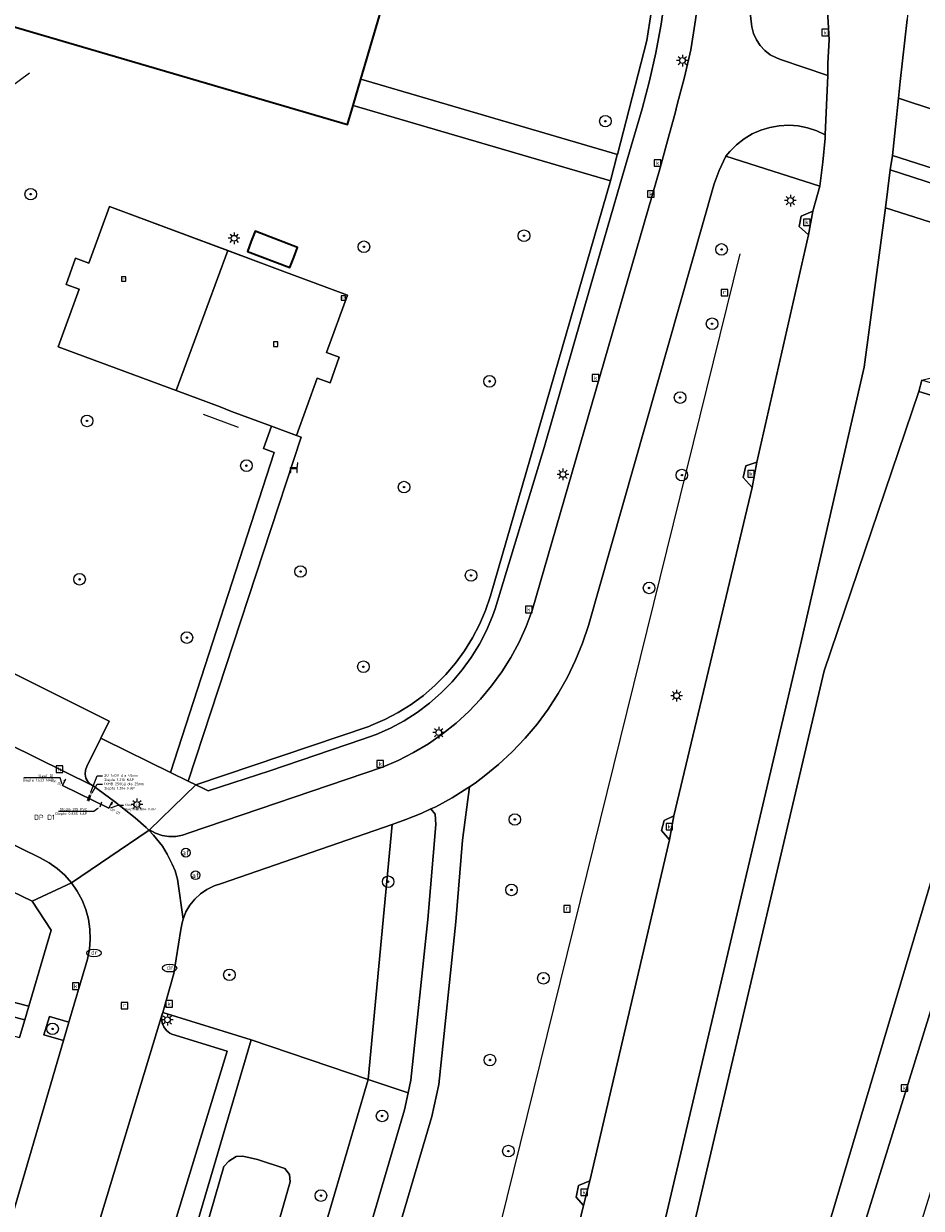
# Model space of a CAD drawing. Header units: metres. Extents: x 136597 to 137331, y 452400 to 453440.
# Tile 33 of 40: x 137003 to 137065, y 452876 to 452958. Entities that reach past the tile are written whole.
import ezdxf
from ezdxf import colors
from ezdxf.entities.mleader import LeaderData, LeaderLine
from ezdxf.enums import TextEntityAlignment as Align
from ezdxf.math import Vec2, Vec3

# ---------------------------------------------------------------- set-up
doc = ezdxf.new("R2010")
doc.units = ezdxf.units.M
doc.layers.get('0').update_dxf_attribs({"lineweight": 25})
for name, color, linetype, lineweight in [('AB-ondergrond', 7, 'Continuous', 25), ('B-WE-GR-BEPLANTING_CULTUUR_BOSPLANTSOEN-GV', 90, 'Continuous', 18), ('B-WE-GR-BOOM-S @ 0.2', 90, 'Continuous', 25), ('B-WE-GR-GROENVOORZIENING-GV', 80, 'Continuous', 18), ('B-WE-IE-MEUBILAIR_WEGMEUBILAIR-S @ 0.2', 7, 'Continuous', 25), ('B-WE-IE-TERREINAFSCHEIDING_KUNSTMATIG_HEKWERK-G', 20, 'IE-TERREINAFSCHEIDING-KUNSTMATIG', 18), ('B-WE-IE-TERREINAFSCHEIDING_KUNSTMATIG_MUUR-GV', 90, 'Continuous', 18), ('B-WE-KL-ET_LS_OV_LICHTMAST-S @ 0.2', 190, 'Continuous', 25), ('B-WE-KL-OVERIG-G', 8, 'Continuous', 18), ('B-WE-KL-WATER-S @ 0.2', 170, 'Continuous', 25), ('B-WE-MO-ONDERZOEK_SLEUF-G', 30, 'Continuous', 18), ('B-WE-OG-BEBOUWING-GV', 7, 'Continuous', 35), ('B-WE-OG-TERREIN_CULTUURSCHEIDING-GV', 7, 'Continuous', 18), ('B-WE-RI-GWA_KOLK-S @ 0.2', 30, 'Continuous', 25), ('B-WE-RI-GWA_RIOOLPUT-S @ 0.2', 30, 'Continuous', 25), ('B-WE-VH-VERHARDING_ASFALT-GV', 252, 'Continuous', 18), ('B-WE-VH-VERHARDING_BETONSTRAATSTEEN-GV', 252, 'Continuous', 18), ('B-WE-VH-VERHARDING_GESLOTEN-GV', 252, 'Continuous', 18), ('B-WE-VH-VERHARDING_OPEN-GV', 252, 'Continuous', 18), ('B-WE-VH-VERHARDING_STRAATBAKSTEEN-GV', 252, 'Continuous', 18), ('B-WE-VH-VERHARDING_TEGEL-GV', 252, 'Continuous', 18), ('B-WE-VW-AFSLUITPAAL-S @ 0.2', 7, 'Continuous', 25), ('X-XX-AL-ORIENTATIE-T70', 210, 'Continuous', 70)]:
    doc.layers.add(name, color=color, linetype=linetype, lineweight=lineweight)
doc.layers.add('B-WE-AL-PROFIELLOCATIE-S @ 0.05', color=7, linetype='Continuous')
doc.styles.add('NLCS-ISO', font='NLCS-ISO.ttf')
doc.styles.add('NLCS-ISO-ANNOTATIEF-T70', font='NLCS-ISO.ttf', dxfattribs={"height": 7})
doc.styles.add('NLCS-ISO-ANNOTATIVE-T18', font='NLCS-ISO.ttf', dxfattribs={"height": 1.8})
doc.styles.get("Standard").update_dxf_attribs({"font": 'NLCS-ISO.ttf'})
doc.linetypes.add('IE-TERREINAFSCHEIDING-KUNSTMATIG', pattern='A,4,[82,NLCS.SHX,S=0.75,R=90,X=0,Y=0],4,-2', length=10)

# ---------------------------------------------------------------- blocks, each defined once
blk = doc.blocks.new('SAL-PROFIEL_LOCATIE_LINKS-SO')
at = {"color": 0, "linetype": 'ByBlock', "lineweight": -2}
blk.add_lwpolyline([(0, 0), (0, 5), (-0.5, 3), (0, 3)], dxfattribs=at)
at = {"color": 0, "linetype": 'ByBlock', "lineweight": -2, "style": 'NLCS-ISO-ANNOTATIVE-T18'}
blk.add_attdef('PROFNUMMER', text='', height=1.8, dxfattribs=at).set_placement((-1, 0), align=Align.MIDDLE_RIGHT)
blk = doc.blocks.new('SAL-PROFIEL_LOCATIE_RECHTS-SO')
at = {"color": 0, "linetype": 'ByBlock', "lineweight": -2}
blk.add_lwpolyline([(0, 0), (0, 5), (0.5, 3), (0, 3)], dxfattribs=at)
at = {"color": 0, "linetype": 'ByBlock', "lineweight": -2, "style": 'NLCS-ISO-ANNOTATIVE-T18'}
blk.add_attdef('PROFNUMMER', text='', height=1.8, dxfattribs=at).set_placement((1, 0), align=Align.MIDDLE_LEFT)
blk = doc.blocks.new('SVW-AFSLUITPAAL-SO')
at = {"lineweight": 18}
blk.add_circle((0, 0), 1.5, dxfattribs=at)
at = {"lineweight": 18, "style": 'NLCS-ISO'}
blk.add_text('af', height=1.8, dxfattribs=at).set_placement((0, 0), align=Align.MIDDLE_CENTER)
blk = doc.blocks.new('SKL-ET_OV_LICHTMAST-SO')
at = {"color": 0, "linetype": 'ByBlock', "lineweight": 18}
for points in [[(-1.25, 0), (-2, 0)], [(-1.41, 1.41), (-0.88, 0.88)], [(0, 2), (0, 1.25)], [(0.88, 0.88), (1.41, 1.41)], [(2, 0), (1.25, 0)], [(-1.41, -1.41), (-0.88, -0.88)], [(0, -1.25), (0, -2)], [(0.88, -0.88), (1.41, -1.41)]]:
    blk.add_lwpolyline(points, dxfattribs=at)
blk.add_circle((0, 0), 1, dxfattribs=at)
blk = doc.blocks.new('SRI-KOLK-SO')
at = {"color": 0, "linetype": 'ByBlock', "lineweight": 18}
blk.add_lwpolyline([(-1.125, -1.125), (1.125, -1.125), (1.125, 1.125), (-1.125, 1.125)], close=True, dxfattribs=at)
at = {"color": 0, "linetype": 'ByBlock', "lineweight": 18, "style": 'NLCS-ISO'}
blk.add_text('k', height=1.5, dxfattribs=at).set_placement((0, 0), align=Align.MIDDLE_CENTER)
blk = doc.blocks.new('SKL-WATER_DRAINAGEPUT-SO')
at = {"color": 0, "linetype": 'ByBlock', "lineweight": 18}
blk.add_ellipse((0, 0), major_axis=(2.5, 0), ratio=0.54, dxfattribs=at)
at = {"color": 0, "linetype": 'ByBlock', "lineweight": 18, "style": 'NLCS-ISO'}
blk.add_text('dr', height=1.5, dxfattribs=at).set_placement((0.12, 0.19), align=Align.MIDDLE_CENTER)
blk = doc.blocks.new('SRI-PUT_INSPECTIEPUT_RIOOLPUT-SO')
at = {"color": 0, "linetype": 'ByBlock', "lineweight": 18}
blk.add_lwpolyline([(-1.12, -1.12), (1.12, -1.12), (1.12, 1.12), (-1.12, 1.12)], close=True, dxfattribs=at)
at = {"color": 0, "linetype": 'ByBlock', "lineweight": 18, "style": 'NLCS-ISO'}
blk.add_text('r', height=1.5, dxfattribs=at).set_placement((0, 0.28), align=Align.MIDDLE_CENTER)
blk = doc.blocks.new('SIE-WEG_ZITBANK-SO')
at = {"color": 0, "linetype": 'ByBlock', "lineweight": 18}
blk.add_lwpolyline([(-0.91, -1.63), (-0.91, -0.2), (1.09, -0.2), (1.09, -1.63), (1.29, -1.63), (1.29, -0.21), (1.54, 1.78), (1.33, 1.78), (1.11, 0), (-1.11, 0), (-1.11, -1.63)], close=True, dxfattribs=at)
blk = doc.blocks.new('SIE-WEG_SPEELTOESTEL-SO')
at = {"flags": 128}
blk.add_lwpolyline([(-0.75, -0.75), (0.75, -0.75), (0.75, 0.75), (-0.75, 0.75)], close=True, dxfattribs=at)
at = {"style": 'NLCS-ISO'}
blk.add_text('SPT', height=0.45, dxfattribs=at).set_placement((0, 0), align=Align.MIDDLE_CENTER)
blk = doc.blocks.new('SGR-BOOM_01-SO')
at = {"linetype": 'ByBlock', "lineweight": 18}
h = blk.add_hatch(color=0, dxfattribs=at)
h.dxf.hatch_style = 1
edge = h.paths.add_edge_path()
edge.add_arc((0, 0), 0.25, 0, 360)
at = {"color": 0, "linetype": 'ByBlock', "lineweight": 18}
for radius in [2, 0.25]:
    blk.add_circle((0, 0), radius, dxfattribs=at)
blk = doc.blocks.new('A$C8609b1a7')
at = {"layer": 'B-WE-GR-BEPLANTING_CULTUUR_BOSPLANTSOEN-GV', "color": 9, "flags": 128}
blk.add_lwpolyline([(-255.049, -507.314), (-261.579, -526.554), (-287.161, -635.581), (-296.64, -675.131), (-310.109, -726.004), (-300.249, -692.668), (-299.804, -690.535), (-282.835, -635.213), (-265.707, -579.706), (-246.551, -515.351), (-245.227, -510.326)], close=True, dxfattribs=at)
at = {"layer": 'B-WE-GR-GROENVOORZIENING-GV', "color": 9, "flags": 128}
for points in [[(-266.71, -480.812), (-266.574, -481.994), (-266.545, -482.183), (-266.43, -482.642), (-266.239, -483.074), (-265.978, -483.469), (-265.655, -483.814), (-265.278, -484.1), (-264.859, -484.318), (-264.57, -484.42), (-261.309, -485.525), (-261.306, -484.69), (-261.228, -483.067), (-261.371, -480.638)], [(-273.186, -479.245), (-273.777, -483.108), (-275.811, -490.969), (-275.816, -490.988), (-276.286, -492.794), (-276.287, -492.796), (-284.551, -521.401), (-284.888, -522.395), (-285.298, -523.36), (-285.781, -524.292), (-286.333, -525.184), (-286.951, -526.031), (-287.633, -526.829), (-288.373, -527.572), (-289.167, -528.257), (-290.012, -528.88), (-290.901, -529.436), (-291.831, -529.923), (-292.794, -530.338), (-292.935, -530.391), (-304.838, -534.428), (-304.266, -534.696), (-303.987, -534.835), (-299.745, -533.463), (-293.422, -531.303), (-292.416, -530.943), (-291.441, -530.508), (-290.5, -530.002), (-289.6, -529.427), (-288.745, -528.786), (-287.941, -528.082), (-287.192, -527.321), (-286.502, -526.506), (-285.874, -525.641), (-285.313, -524.732), (-284.822, -523.784), (-284.403, -522.801), (-284.217, -522.286), (-280.862, -511.161), (-277.613, -499.886), (-275.611, -492.994), (-275.084, -491.182), (-274.112, -487.837), (-273.595, -485.908), (-273.155, -483.96), (-272.794, -481.996), (-272.511, -480.018)], [(-291.362, -478.598), (-293.472, -485.788), (-275.811, -490.969), (-273.777, -483.108), (-273.186, -479.245)], [(-319.696, -525.599), (-310.825, -530.028), (-311.394, -531.196), (-311.15, -531.315), (-306.581, -533.579), (-299.441, -511.511), (-300.19, -511.235), (-299.626, -509.711), (-302.394, -508.683), (-303.162, -508.377), (-306.21, -507.246), (-314.323, -504.237), (-312.873, -500.26), (-313.781, -499.929), (-313.143, -498.121), (-312.215, -498.459), (-310.79, -494.552), (-302.643, -497.598), (-299.592, -498.739), (-298.863, -499.024), (-294.409, -500.665), (-295.846, -504.63), (-294.968, -504.948), (-295.602, -506.715), (-296.486, -506.395), (-297.918, -510.346), (-297.589, -510.468), (-305.366, -534.181), (-304.845, -534.425), (-304.838, -534.428), (-292.935, -530.391), (-292.794, -530.338), (-291.831, -529.923), (-290.901, -529.436), (-290.012, -528.88), (-289.167, -528.257), (-288.373, -527.572), (-287.633, -526.829), (-286.951, -526.031), (-286.333, -525.184), (-285.781, -524.292), (-285.298, -523.36), (-284.888, -522.395), (-284.551, -521.401), (-276.287, -492.796), (-294.003, -487.595), (-294.389, -488.911), (-317.967, -481.989)], [(-338.566, -679.487), (-301.036, -551.997), (-307.116, -550.124), (-307.154, -550.232), (-307.198, -550.531), (-307.162, -550.832), (-307.156, -550.846), (-307.049, -551.113), (-306.867, -551.355), (-306.628, -551.54), (-306.499, -551.605), (-302.69, -552.787), (-307.104, -567.244), (-307.658, -569.234), (-315.225, -595.223), (-315.798, -597.189), (-319.696, -610.438)]]:
    blk.add_lwpolyline(points, dxfattribs=at)
for points in [[(-245.526, -479.841), (-247.124, -478.353), (-248.668, -476.808), (-250.153, -475.207), (-251.579, -473.553), (-252.943, -471.848), (-254.244, -470.094), (-254.366, -469.979), (-254.547, -469.907), (-254.742, -469.914), (-254.918, -469.997), (-255.046, -470.143), (-255.106, -470.329), (-255.44, -476.058), (-255.848, -481.664), (-256.328, -485.953), (-256.438, -487.084), (-241.365, -492.073), (-238.914, -485.712), (-238.69, -485.129), (-240.418, -483.939), (-242.171, -482.636), (-243.874, -481.269)], [(-276.287, -492.796), (-276.286, -492.794), (-275.816, -490.988), (-275.811, -490.969), (-293.472, -485.788), (-294.003, -487.595)], [(-301.024, -496.955), (-301.29, -497.65), (-298.367, -498.766), (-298.102, -498.071), (-297.836, -497.376), (-300.759, -496.26)], [(-301.024, -496.955), (-300.759, -496.26), (-297.836, -497.376), (-298.102, -498.071), (-298.367, -498.766), (-301.29, -497.65)], [(-316.348, -549.668), (-319.145, -548.971), (-319.153, -548.998), (-320.236, -548.693), (-320.506, -549.624), (-316.628, -550.619)], [(-313.585, -550.779), (-314.927, -550.385), (-315.314, -551.652), (-313.957, -552.05)], [(-319.863, -637.159), (-308.911, -593.378), (-307.54, -594.018), (-298.336, -561.797), (-298.386, -561.277), (-298.726, -560.867), (-300.606, -560.257), (-301.596, -560.007), (-302.056, -560.047), (-302.576, -560.367), (-302.916, -560.727), (-335.726, -674.337), (-335.796, -675.087), (-335.546, -675.497), (-335.086, -675.787), (-334.056, -676.127), (-333.006, -676.377), (-331.996, -676.467), (-331.396, -676.287), (-330.926, -675.887), (-320.228, -638.436), (-320.216, -638.394)]]:
    blk.add_lwpolyline(points, close=True, dxfattribs=at)
at = {"layer": 'B-WE-IE-TERREINAFSCHEIDING_KUNSTMATIG_HEKWERK-G', "color": 9, "flags": 128}
for points in [[(-319.696, -487.85), (-316.305, -485.342)], [(-312.215, -498.459), (-310.79, -494.552), (-299.592, -498.739)], [(-302.173, -638.988), (-267.359, -497.824)], [(-312.215, -498.459), (-313.143, -498.121), (-313.781, -499.929), (-312.873, -500.26)], [(-298.863, -499.024), (-294.409, -500.665), (-295.846, -504.63)], [(-303.162, -508.377), (-314.323, -504.237), (-312.873, -500.26)], [(-296.486, -506.395), (-295.602, -506.715), (-294.968, -504.948), (-295.846, -504.63)], [(-296.486, -506.395), (-297.918, -510.346)], [(-299.626, -509.711), (-302.394, -508.683)], [(-301.905, -509.784), (-304.314, -508.894)], [(-297.918, -510.346), (-299.626, -509.711)]]:
    blk.add_lwpolyline(points, dxfattribs=at)
at = {"layer": 'B-WE-IE-TERREINAFSCHEIDING_KUNSTMATIG_MUUR-GV', "color": 9, "flags": 128}
blk.add_lwpolyline([(-244.99, -509.582), (-254.839, -506.541), (-255.049, -507.314), (-245.227, -510.326), (-244.782, -510.462), (-244.548, -509.718)], close=True, dxfattribs=at)
at = {"layer": 'B-WE-OG-BEBOUWING-GV', "color": 9, "flags": 128}
blk.add_lwpolyline([(-317.967, -481.989), (-294.389, -488.911), (-294.003, -487.595), (-293.472, -485.788), (-291.362, -478.598)], dxfattribs=at)
blk.add_lwpolyline([(-301.29, -497.65), (-298.367, -498.766), (-298.102, -498.071), (-297.836, -497.376), (-300.759, -496.26), (-301.024, -496.955)], close=True, dxfattribs=at)
at = {"layer": 'B-WE-OG-TERREIN_CULTUURSCHEIDING-GV', "color": 9, "flags": 128}
for points in [[(-283.556, -585.909), (-278.145, -563.423), (-278.657, -562.848), (-278.485, -562.048), (-277.717, -561.729), (-272.211, -538.219), (-272.766, -537.581), (-272.581, -536.87), (-271.921, -536.557), (-266.532, -513.921), (-267.152, -513.25), (-266.956, -512.445), (-266.206, -512.179), (-262.639, -496.521), (-263.289, -495.937), (-263.143, -495.233), (-262.351, -494.89), (-261.875, -493.158), (-268.331, -491.08), (-268.789, -492.067), (-269.144, -492.999), (-277.805, -523.429), (-278.214, -524.647), (-278.698, -525.837), (-279.255, -526.995), (-279.883, -528.116), (-280.58, -529.196), (-281.342, -530.23), (-282.168, -531.215), (-283.052, -532.147), (-283.994, -533.022), (-284.988, -533.836), (-285.611, -534.297), (-285.989, -534.558), (-286.468, -538.245), (-286.932, -543.876), (-288.114, -555.078), (-288.586, -557.291), (-292.211, -569.569)], [(-287.161, -635.581), (-261.579, -526.554), (-255.049, -507.314), (-254.839, -506.541), (-244.366, -503.878), (-242.986, -499.232), (-257.336, -494.658), (-258.823, -505.634), (-263.194, -524.767), (-282.841, -608.309)], [(-260.915, -571.56), (-255.361, -553.676), (-250.36, -537.477), (-248.113, -530.275), (-247.826, -529.261), (-247.539, -528.3), (-246.822, -524.345), (-245.512, -517.526), (-245.855, -516.92), (-245.624, -516.979), (-245.473, -517.258), (-245.276, -517.205), (-242.75, -509.295), (-243.069, -509.193), (-243.707, -511.165), (-243.756, -511.15), (-244.677, -510.875), (-244.888, -510.809), (-244.782, -510.462), (-245.227, -510.326), (-246.551, -515.351), (-265.707, -579.706)], [(-335.726, -674.337), (-302.916, -560.727), (-302.576, -560.367), (-302.056, -560.047), (-301.596, -560.007), (-300.606, -560.257), (-298.726, -560.867), (-298.386, -561.277), (-298.336, -561.797), (-307.54, -594.018), (-304.865, -595.267), (-292.978, -554.724), (-301.036, -551.997), (-338.566, -679.487)], [(-316.742, -666.058), (-308.813, -638.885), (-312.815, -638.236), (-316.192, -638.261), (-316.868, -637.546), (-306.884, -597.635), (-302.974, -599.46), (-297.699, -581.572), (-294.057, -569.022), (-290.466, -556.815), (-290.219, -555.658), (-292.978, -554.724), (-304.865, -595.267), (-307.54, -594.018), (-308.911, -593.378), (-319.863, -637.159)]]:
    blk.add_lwpolyline(points, dxfattribs=at)
for points in [[(-257.02, -492.027), (-241.778, -496.963), (-241.44, -495.982), (-256.852, -491.035)], [(-292.978, -554.724), (-290.219, -555.658), (-290.03, -554.773), (-288.861, -543.695), (-288.322, -537.152), (-288.369, -536.446), (-288.665, -536.087), (-289.335, -536.401), (-290.37, -536.818), (-291.332, -537.152)], [(-292.978, -554.724), (-291.332, -537.152), (-303.078, -541.234), (-303.592, -541.393), (-304.076, -541.627), (-304.521, -541.929), (-304.915, -542.294), (-305.252, -542.714), (-305.522, -543.179), (-305.72, -543.679), (-305.792, -543.941), (-305.867, -544.404), (-306.358, -547.436), (-307.116, -550.124), (-301.036, -551.997)]]:
    blk.add_lwpolyline(points, close=True, dxfattribs=at)
at = {"layer": 'B-WE-VH-VERHARDING_ASFALT-GV', "color": 9, "flags": 128}
for points in [[(-270.263, -480.629), (-270.57, -482.59), (-270.753, -483.759), (-271.182, -485.651), (-271.688, -487.523), (-271.826, -488.127), (-272.214, -489.53), (-272.871, -491.893), (-281.675, -522.402), (-282.091, -523.513), (-282.58, -524.594), (-283.142, -525.64), (-283.772, -526.645), (-284.469, -527.605), (-285.229, -528.516), (-286.048, -529.375), (-286.924, -530.175), (-287.851, -530.915), (-288.827, -531.591), (-289.845, -532.2), (-290.902, -532.739), (-291.993, -533.205), (-292.058, -533.23), (-305.306, -537.731), (-305.753, -537.892), (-306.221, -537.977), (-306.696, -537.982), (-307.165, -537.907), (-307.615, -537.754), (-308.034, -537.529), (-308.076, -537.557), (-307.761, -537.884), (-307.133, -538.65), (-306.818, -539.2), (-306.471, -539.889), (-306.267, -540.34), (-306.108, -540.915), (-305.72, -543.679), (-305.522, -543.179), (-305.252, -542.714), (-304.915, -542.294), (-304.521, -541.929), (-304.076, -541.627), (-303.592, -541.393), (-303.078, -541.234), (-291.332, -537.152), (-290.37, -536.818), (-289.335, -536.401), (-288.665, -536.087), (-288.325, -535.928), (-287.196, -535.318), (-286.107, -534.639), (-285.989, -534.558), (-285.611, -534.297), (-284.988, -533.836), (-283.994, -533.022), (-283.052, -532.147), (-282.168, -531.215), (-281.342, -530.23), (-280.58, -529.196), (-279.883, -528.116), (-279.255, -526.995), (-278.698, -525.837), (-278.214, -524.647), (-277.805, -523.429), (-269.144, -492.999), (-268.789, -492.067), (-268.331, -491.08), (-268.07, -490.762), (-267.606, -490.3), (-267.089, -489.898), (-266.527, -489.561), (-265.928, -489.296), (-265.302, -489.106), (-264.657, -488.993), (-264.002, -488.96), (-263.349, -489.006), (-262.707, -489.132), (-262.084, -489.335), (-261.491, -489.613), (-261.309, -485.525), (-264.57, -484.42), (-264.859, -484.318), (-265.278, -484.1), (-265.655, -483.814), (-265.978, -483.469), (-266.239, -483.074), (-266.43, -482.642), (-266.545, -482.183), (-266.574, -481.994), (-266.71, -480.812)], [(-261.371, -480.638), (-261.228, -483.067), (-261.306, -484.69), (-261.309, -485.525), (-261.491, -489.613), (-261.505, -489.85), (-261.65, -491.509), (-261.875, -493.158), (-262.351, -494.89), (-262.639, -496.521), (-266.206, -512.179), (-266.532, -513.921), (-271.921, -536.557), (-272.211, -538.219), (-277.717, -561.729), (-278.145, -563.423), (-283.556, -585.909)], [(-282.841, -608.309), (-263.194, -524.767), (-258.823, -505.634), (-257.336, -494.658), (-257.02, -492.027), (-256.852, -491.035), (-256.438, -487.084), (-256.328, -485.953), (-255.848, -481.664)], [(-241.365, -492.073), (-256.438, -487.084), (-256.852, -491.035), (-241.44, -495.982)], [(-292.211, -569.569), (-288.586, -557.291), (-288.114, -555.078), (-286.932, -543.876), (-286.468, -538.245), (-285.989, -534.558), (-286.107, -534.639), (-287.196, -535.318), (-288.325, -535.928), (-288.665, -536.087), (-288.369, -536.446), (-288.322, -537.152), (-288.861, -543.695), (-290.03, -554.773), (-290.219, -555.658), (-290.466, -556.815), (-294.057, -569.022)]]:
    blk.add_lwpolyline(points, dxfattribs=at)
blk.add_lwpolyline([(-247.826, -529.261), (-248.113, -530.275), (-250.36, -537.477), (-255.361, -553.676), (-260.915, -571.56), (-264.437, -582.884), (-261.093, -583.871), (-260.888, -583.932), (-257.382, -572.658), (-251.827, -554.77), (-246.826, -538.574), (-244.566, -531.33), (-238.057, -510.787), (-239.666, -510.275), (-241.325, -509.748), (-245.914, -524.551), (-247.398, -529.356)], close=True, dxfattribs=at)
at = {"layer": 'B-WE-VH-VERHARDING_BETONSTRAATSTEEN-GV', "color": 9, "flags": 128}
blk.add_lwpolyline([(-308.076, -537.557), (-308.269, -537.357), (-309.03, -536.702), (-310.443, -535.568), (-311.905, -534.498), (-311.964, -534.469), (-319.696, -530.646), (-328.972, -526.027), (-331.723, -531.418), (-323.78, -535.39), (-322.313, -536.124), (-319.696, -537.433), (-315.562, -539.455), (-314.953, -539.79), (-314.386, -540.193), (-313.869, -540.658), (-313.408, -541.179), (-308.136, -537.598)], close=True, dxfattribs=at)
blk.add_lwpolyline([(-312.186, -566.813), (-307.154, -550.232), (-307.116, -550.124), (-306.358, -547.436), (-305.867, -544.404), (-305.792, -543.941), (-305.72, -543.679), (-306.108, -540.915), (-306.267, -540.34), (-306.471, -539.889), (-306.818, -539.2), (-307.133, -538.65), (-307.761, -537.884), (-308.076, -537.557), (-308.136, -537.598), (-313.408, -541.179), (-313.011, -541.75), (-312.682, -542.363), (-312.425, -543.009), (-312.244, -543.681), (-312.141, -544.369), (-312.118, -545.064), (-312.175, -545.757), (-312.311, -546.439), (-312.428, -546.833), (-313.585, -550.779), (-313.957, -552.05), (-319.696, -571.628)], dxfattribs=at)
at = {"layer": 'B-WE-VH-VERHARDING_GESLOTEN-GV', "color": 9, "flags": 128}
for points in [[(-302.643, -497.598), (-310.79, -494.552), (-312.215, -498.459), (-313.143, -498.121), (-313.781, -499.929), (-312.873, -500.26), (-314.323, -504.237), (-306.21, -507.246)], [(-262.351, -494.89), (-263.143, -495.233), (-263.289, -495.937), (-262.639, -496.521)], [(-297.918, -510.346), (-296.486, -506.395), (-295.602, -506.715), (-294.968, -504.948), (-295.846, -504.63), (-294.409, -500.665), (-298.863, -499.024), (-299.592, -498.739), (-302.643, -497.598), (-306.21, -507.246), (-303.162, -508.377), (-302.394, -508.683), (-299.626, -509.711)], [(-266.532, -513.921), (-266.206, -512.179), (-266.956, -512.445), (-267.152, -513.25)], [(-271.921, -536.557), (-272.581, -536.87), (-272.766, -537.581), (-272.211, -538.219)], [(-277.717, -561.729), (-278.485, -562.048), (-278.657, -562.848), (-278.145, -563.423)]]:
    blk.add_lwpolyline(points, close=True, dxfattribs=at)
at = {"layer": 'B-WE-VH-VERHARDING_OPEN-GV', "color": 9, "flags": 128}
blk.add_lwpolyline([(-319.696, -540.714), (-316.123, -542.435), (-313.408, -541.179), (-313.869, -540.658), (-314.386, -540.193), (-314.953, -539.79), (-315.562, -539.455), (-319.696, -537.433)], dxfattribs=at)
for points in [[(-316.123, -542.435), (-319.696, -540.714), (-329.267, -535.934), (-331.632, -534.781), (-332.423, -534.393), (-334.291, -540.64), (-331.948, -541.347), (-318.081, -545.378), (-319.145, -548.971), (-316.348, -549.668), (-314.811, -544.45)], [(-316.628, -550.619), (-320.506, -549.624), (-320.845, -550.793), (-316.989, -551.845)]]:
    blk.add_lwpolyline(points, close=True, dxfattribs=at)
at = {"layer": 'B-WE-VH-VERHARDING_STRAATBAKSTEEN-GV', "color": 9, "flags": 128}
for points in [[(-311.964, -534.469), (-312.08, -534.395), (-312.277, -534.201), (-312.41, -533.959), (-312.468, -533.688), (-312.448, -533.412), (-312.349, -533.154), (-311.394, -531.196), (-310.825, -530.028), (-319.696, -525.599), (-320.202, -525.346), (-335.553, -517.651), (-351.149, -509.876), (-352.677, -512.957), (-352.853, -513.204), (-353.087, -513.398), (-353.363, -513.523), (-353.663, -513.573), (-353.939, -513.548), (-350.386, -515.321), (-336.373, -522.342), (-333.311, -523.867), (-328.972, -526.027), (-319.696, -530.646)], [(-307.154, -550.232), (-312.186, -566.813), (-312.118, -566.645), (-311.952, -566.409), (-311.728, -566.228), (-311.463, -566.114), (-311.177, -566.078), (-310.892, -566.121), (-307.104, -567.244), (-302.69, -552.787), (-306.499, -551.605), (-306.628, -551.54), (-306.867, -551.355), (-307.049, -551.113), (-307.156, -550.846), (-307.162, -550.832), (-307.198, -550.531)]]:
    blk.add_lwpolyline(points, close=True, dxfattribs=at)
at = {"layer": 'B-WE-VH-VERHARDING_TEGEL-GV', "color": 9, "flags": 128}
for points in [[(-272.511, -480.018), (-272.794, -481.996), (-273.155, -483.96), (-273.595, -485.908), (-274.112, -487.837), (-275.084, -491.182), (-275.611, -492.994), (-277.613, -499.886), (-280.862, -511.161), (-284.217, -522.286), (-284.403, -522.801), (-284.822, -523.784), (-285.313, -524.732), (-285.874, -525.641), (-286.502, -526.506), (-287.192, -527.321), (-287.941, -528.082), (-288.745, -528.786), (-289.6, -529.427), (-290.5, -530.002), (-291.441, -530.508), (-292.416, -530.943), (-293.422, -531.303), (-299.745, -533.463), (-303.987, -534.835), (-304.266, -534.696), (-304.838, -534.428), (-304.845, -534.425), (-304.855, -534.434), (-308.033, -537.528), (-308.034, -537.529), (-307.615, -537.754), (-307.165, -537.907), (-306.696, -537.982), (-306.221, -537.977), (-305.753, -537.892), (-305.306, -537.731), (-292.058, -533.23), (-291.993, -533.205), (-290.902, -532.739), (-289.845, -532.2), (-288.827, -531.591), (-287.851, -530.915), (-286.924, -530.175), (-286.048, -529.375), (-285.229, -528.516), (-284.469, -527.605), (-283.772, -526.645), (-283.142, -525.64), (-282.58, -524.594), (-282.091, -523.513), (-281.675, -522.402), (-272.871, -491.893), (-272.214, -489.53), (-271.826, -488.127), (-271.688, -487.523), (-271.182, -485.651), (-270.753, -483.759), (-270.57, -482.59), (-270.263, -480.629)], [(-241.778, -496.963), (-257.02, -492.027), (-257.336, -494.658), (-242.986, -499.232)], [(-319.696, -571.628), (-313.957, -552.05), (-315.314, -551.652), (-314.927, -550.385), (-313.585, -550.779), (-312.428, -546.833), (-312.311, -546.439), (-312.175, -545.757), (-312.118, -545.064), (-312.141, -544.369), (-312.244, -543.681), (-312.425, -543.009), (-312.682, -542.363), (-313.011, -541.75), (-313.408, -541.179), (-316.123, -542.435), (-314.811, -544.45), (-316.348, -549.668), (-316.628, -550.619), (-316.989, -551.845)]]:
    blk.add_lwpolyline(points, dxfattribs=at)
for points in [[(-268.331, -491.08), (-261.875, -493.158), (-261.65, -491.509), (-261.505, -489.85), (-261.491, -489.613), (-262.084, -489.335), (-262.707, -489.132), (-263.349, -489.006), (-264.002, -488.96), (-264.657, -488.993), (-265.302, -489.106), (-265.928, -489.296), (-266.527, -489.561), (-267.089, -489.898), (-267.606, -490.3), (-268.07, -490.762)], [(-306.581, -533.579), (-305.366, -534.181), (-297.589, -510.468), (-297.918, -510.346), (-299.626, -509.711), (-300.19, -511.235), (-299.441, -511.511)], [(-312.448, -533.412), (-312.468, -533.688), (-312.41, -533.959), (-312.277, -534.201), (-312.08, -534.395), (-311.964, -534.469), (-311.905, -534.498), (-310.443, -535.568), (-309.03, -536.702), (-308.269, -537.357), (-308.076, -537.557), (-308.034, -537.529), (-308.033, -537.528), (-304.855, -534.434), (-304.845, -534.425), (-305.366, -534.181), (-306.581, -533.579), (-311.15, -531.315), (-311.394, -531.196), (-312.349, -533.154)]]:
    blk.add_lwpolyline(points, close=True, dxfattribs=at)
at = {"layer": 'B-WE-GR-BOOM-S @ 0.2', "color": 9, "xscale": 0.2, "yscale": 0.2, "zscale": 0.2}
for p in [(-276.636, -488.679), (-316.218, -493.709), (-282.243, -496.575), (-293.269, -497.335), (-268.636, -497.521), (-269.285, -502.642), (-284.616, -506.61), (-271.488, -507.73), (-312.339, -509.339), (-301.358, -512.424), (-271.37, -513.073), (-290.502, -513.901), (-312.855, -520.256), (-297.634, -519.72), (-285.888, -519.987), (-273.623, -520.854), (-305.462, -524.277), (-293.301, -526.282), (-282.873, -536.811), (-291.599, -541.101), (-283.103, -541.666), (-302.531, -547.519), (-280.905, -547.754), (-314.714, -551.243), (-284.587, -553.391), (-292.013, -557.248), (-283.319, -559.669), (-296.23, -562.739)]:
    blk.add_blockref('SGR-BOOM_01-SO', p, dxfattribs=at)
at = {"layer": 'B-WE-IE-MEUBILAIR_WEGMEUBILAIR-S @ 0.2', "color": 9, "xscale": 0.2, "yscale": 0.2, "zscale": 0.2}
for name, p in [('SIE-WEG_SPEELTOESTEL-SO', (-309.805, -499.559)), ('SIE-WEG_SPEELTOESTEL-SO', (-294.696, -500.872)), ('SIE-WEG_SPEELTOESTEL-SO', (-299.339, -504.049)), ('SIE-WEG_ZITBANK-SO', (-298.117, -512.574))]:
    blk.add_blockref(name, p, dxfattribs=at)
at = {"layer": 'B-WE-KL-ET_LS_OV_LICHTMAST-S @ 0.2', "color": 9, "xscale": 0.2, "yscale": 0.2, "zscale": 0.2}
for p in [(-271.331, -484.498), (-263.893, -494.15), (-302.207, -496.751), (-279.559, -513.022), (-271.729, -528.277), (-288.113, -530.819), (-308.9, -535.776), (-306.801, -550.619)]:
    blk.add_blockref('SKL-ET_OV_LICHTMAST-SO', p, dxfattribs=at)
at = {"layer": 'B-WE-KL-WATER-S @ 0.2', "color": 9, "xscale": 0.2, "yscale": 0.2, "zscale": 0.2}
for p in [(-311.859, -546.015), (-306.649, -547.053)]:
    blk.add_blockref('SKL-WATER_DRAINAGEPUT-SO', p, dxfattribs=at)
at = {"layer": 'B-WE-RI-GWA_KOLK-S @ 0.2', "color": 9, "xscale": 0.2, "yscale": 0.2, "zscale": 0.2}
for p in [(-261.503, -482.569), (-273.047, -491.564), (-273.502, -493.701), (-262.757, -495.654), (-277.316, -506.375), (-266.605, -512.98), (-281.915, -522.333), (-314.234, -533.345), (-292.144, -532.98), (-272.229, -537.302), (-313.12, -548.306), (-306.686, -549.521), (-256.038, -555.322), (-278.1, -562.514)]:
    blk.add_blockref('SRI-KOLK-SO', p, dxfattribs=at)
at = {"layer": 'B-WE-RI-GWA_RIOOLPUT-S @ 0.2', "color": 9, "xscale": 0.2, "yscale": 0.2, "zscale": 0.2}
for p in [(-268.433, -500.497), (-279.275, -542.975), (-309.758, -549.647)]:
    blk.add_blockref('SRI-PUT_INSPECTIEPUT_RIOOLPUT-SO', p, dxfattribs=at)
at = {"layer": 'B-WE-VW-AFSLUITPAAL-S @ 0.2', "color": 9, "xscale": 0.2, "yscale": 0.2, "zscale": 0.2}
for p in [(-305.541, -539.099), (-304.865, -540.656)]:
    blk.add_blockref('SVW-AFSLUITPAAL-SO', p, dxfattribs=at)

msp = doc.modelspace()

# ---------------------------------------------------------------- linework, layer by layer
at = {"color": 3, "linetype": 'Continuous'}
msp.add_polyline3d([(137008.867, 452903.708, 1.604), (137005.676, 452905.275, 1.623)], dxfattribs=at)
at = {"layer": 'B-WE-KL-OVERIG-G', "color": 32, "linetype": 'Continuous'}
msp.add_polyline3d([(137007.387, 452904.236, 1.21), (137007.557, 452904.647, 1.21)], dxfattribs=at)
at = {"layer": 'B-WE-KL-OVERIG-G', "color": 30, "linetype": 'Continuous'}
msp.add_polyline3d([(137007.473, 452904.2, 1.204), (137007.623, 452904.623, 1.216)], dxfattribs=at)
at = {"layer": 'B-WE-KL-OVERIG-G', "color": 40, "linetype": 'Continuous'}
msp.add_polyline3d([(137008.251, 452903.797, 0.885), (137008.372, 452904.162, 0.889)], dxfattribs=at)
at = {"layer": 'B-WE-MO-ONDERZOEK_SLEUF-G'}
msp.add_lwpolyline([(137005.676, 452905.275), (137008.867, 452903.708)], dxfattribs=at)

# ---------------------------------------------------------------- block references
at = {"layer": 'AB-ondergrond'}
msp.add_blockref('A$C8609b1a7', (137319.696, 453439.747), dxfattribs=at)
at = {"layer": 'B-WE-AL-PROFIELLOCATIE-S @ 0.05', "xscale": 0.1, "yscale": 0.1, "zscale": 0.1, "rotation": 333.849442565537}
for name, p, values in [('SAL-PROFIEL_LOCATIE_LINKS-SO', (137005.676, 452905.275), {'PROFNUMMER': 'DP D1'}), ('SAL-PROFIEL_LOCATIE_RECHTS-SO', (137008.867, 452903.708), {'PROFNUMMER': "DP D1'"})]:
    msp.add_blockref(name, p, dxfattribs=at).add_auto_attribs(values)

# ---------------------------------------------------------------- texts
at = {"layer": 'X-XX-AL-ORIENTATIE-T70', "insert": (137003.71, 452903.26), "char_height": 0.35, "width": 2.27188, "attachment_point": 1, "style": 'NLCS-ISO-ANNOTATIEF-T70'}
msp.add_mtext('DP D1', dxfattribs=at)

# ---------------------------------------------------------------- leaders
ml = msp.add_multileader_mtext('Standard')
ml.set_content('Sleuf D1\\PDiepte 1.623 NAP ', color=256)
ml.set_leader_properties()
ml.build(insert=Vec2(0, 0))
ml.multileader.update_dxf_attribs({"text_right_attachment_type": 6, "dogleg_length": 0.36, "arrow_head_size": 0.18})
ctx = ml.context
ctx.base_point, ctx.char_height, ctx.arrow_head_size, ctx.landing_gap_size, ctx.plane_origin = Vec3(137003.123, 452905.924, 1.623), 0.18, 0.18, 0.09, Vec3(137005.676, 452905.275, 1.623)
ctx.right_attachment, ctx.text_align_type = 6, 2
notes = []
notes.append((ctx, [(0, (1, 1, 0), (137005.499, 452905.807, 1.623), (-1, 0), 0.36, [(0, [(137005.676, 452905.275, 1.623)], 0, [])])]))
ctx.mtext.insert, ctx.mtext.alignment, ctx.mtext.flow_direction = Vec3(137005.049, 452906.041, 1.623), 3, 5
ml = msp.add_multileader_mtext('Standard')
ml.set_content('GU 1xOV dia 45mm\\PDiepte 1.210 NAP', color=256)
ml.set_leader_properties()
ml.build(insert=Vec2(0, 0))
ml.multileader.update_dxf_attribs({"text_right_attachment_type": 6, "dogleg_length": 0.36, "arrow_head_size": 0.18})
ctx = ml.context
ctx.base_point, ctx.char_height, ctx.arrow_head_size, ctx.landing_gap_size, ctx.plane_origin = Vec3(137008.427, 452905.948, 1.21), 0.18, 0.18, 0.09, Vec3(137007.557, 452904.647, 1.21)
ctx.right_attachment = 6
notes.append((ctx, [(0, (1, 1, 0), (137008.067, 452905.948, 1.21), (1, 0), 0.36, [(0, [(137007.557, 452904.647, 1.21)], 0, [])])]))
ctx.mtext.insert, ctx.mtext.flow_direction = Vec3(137008.517, 452906.065, 1.21), 5
ml = msp.add_multileader_mtext('Standard')
ml.set_content('1XMB 250Gij dia 25mm \\PDiepte 1.204 NAP', color=256)
ml.set_leader_properties()
ml.build(insert=Vec2(0, 0))
ml.multileader.update_dxf_attribs({"text_right_attachment_type": 6, "dogleg_length": 0.36, "arrow_head_size": 0.18})
ctx = ml.context
ctx.base_point, ctx.char_height, ctx.arrow_head_size, ctx.landing_gap_size, ctx.plane_origin = Vec3(137008.427, 452905.362, 1.216), 0.18, 0.18, 0.09, Vec3(137007.623, 452904.623, 1.216)
ctx.right_attachment = 6
notes.append((ctx, [(0, (1, 1, 0), (137008.067, 452905.362, 1.216), (1, 0), 0.36, [(0, [(137007.623, 452904.623, 1.216)], 0, [])])]))
ctx.mtext.insert, ctx.mtext.flow_direction = Vec3(137008.517, 452905.479, 1.216), 5
ml = msp.add_multileader_mtext('Standard')
ml.set_content('Stedin 315 PVC \\PDiepte 0.885 NAP', color=256)
ml.set_leader_properties()
ml.build(insert=Vec2(0, 0))
ml.multileader.update_dxf_attribs({"text_right_attachment_type": 6, "dogleg_length": 0.36, "arrow_head_size": 0.18})
ctx = ml.context
ctx.base_point, ctx.char_height, ctx.arrow_head_size, ctx.landing_gap_size, ctx.plane_origin = Vec3(137005.403, 452903.611, 0.885), 0.18, 0.18, 0.09, Vec3(137008.251, 452903.797, 0.885)
ctx.right_attachment, ctx.text_align_type = 6, 2
notes.append((ctx, [(0, (1, 1, 0), (137007.815, 452903.494, 0.885), (-1, 0), 0.36, [(0, [(137008.251, 452903.797, 0.885)], 0, [])])]))
ctx.mtext.insert, ctx.mtext.alignment, ctx.mtext.flow_direction = Vec3(137007.365, 452903.728, 0.885), 3, 5
ml = msp.add_multileader_mtext('Standard')
ml.set_content('Sleuf D1\\PDiepte 1.604 NAP', color=256)
ml.set_leader_properties()
ml.build(insert=Vec2(0, 0))
ml.multileader.update_dxf_attribs({"text_right_attachment_type": 6, "dogleg_length": 0.36, "arrow_head_size": 0.18})
ctx = ml.context
ctx.base_point, ctx.char_height, ctx.arrow_head_size, ctx.landing_gap_size, ctx.plane_origin = Vec3(137009.865, 452903.92, 1.604), 0.18, 0.18, 0.09, Vec3(137008.867, 452903.708, 1.604)
ctx.right_attachment = 6
notes.append((ctx, [(0, (1, 1, 0), (137009.505, 452903.92, 1.604), (1, 0), 0.36, [(0, [(137008.867, 452903.708, 1.604)], 0, [])])]))
ctx.mtext.insert, ctx.mtext.flow_direction = Vec3(137009.955, 452904.037, 1.604), 5
for ctx, leaders in notes:
    for number, flags, end, landing, length, lines in leaders:
        leader = LeaderData()
        leader.index, (leader.has_last_leader_line, leader.has_dogleg_vector, leader.attachment_direction) = number, flags
        leader.last_leader_point, leader.dogleg_vector, leader.dogleg_length = Vec3(end), Vec3(landing), length
        for number, points, colour, breaks in lines:
            line = LeaderLine()
            line.index, line.vertices, line.color, line.breaks = number, Vec3.list(points), colors.encode_raw_color(colour), breaks
            leader.lines.append(line)
        ctx.leaders.append(leader)

doc.saveas('drawing.dxf')
